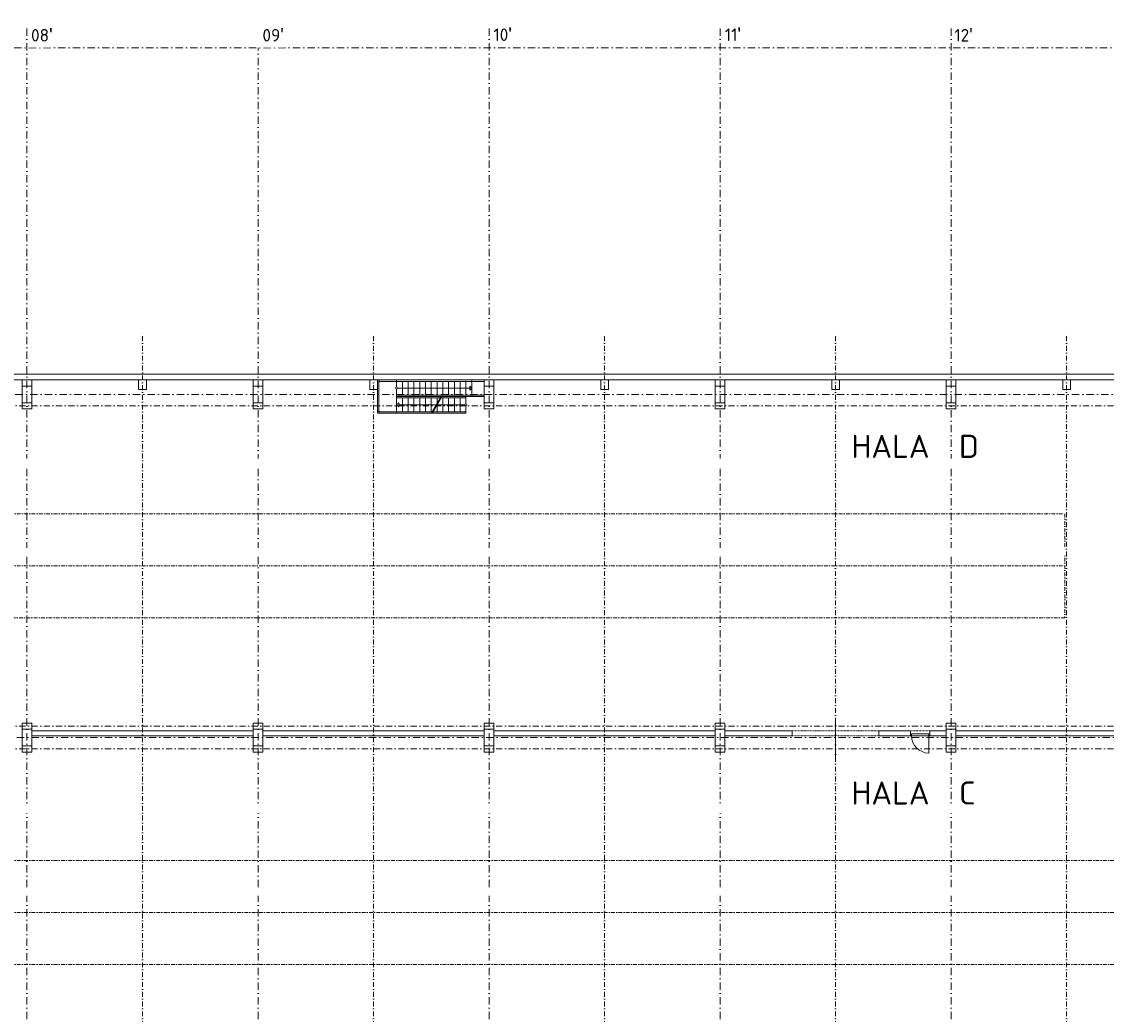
# Model space of a CAD drawing. Header units: millimetres. Extents: x -725694 to 4766210, y -2984614 to 2187451.
# Tile 183 of 256: x 378275 to 434612, y 49013 to 100555. Entities that reach past the tile are written whole.
import ezdxf
from ezdxf import colors
from ezdxf.entities.mleader import LeaderData, LeaderLine
from ezdxf.math import Vec2, Vec3

# ---------------------------------------------------------------- set-up
doc = ezdxf.new("R2010")
doc.units = ezdxf.units.MM
for name, pattern in [('CENTERX2', [101.6, 63.5, -12.7, 12.7, -12.7]), ('DASHDOT', [25.4, 12.7, -6.35, 0, -6.35]), ('DELICI', [7.7, 3, -1.4, 0.25, -1.4, 0.25, -1.4]), ('ČERCHOVANÁ', [25.4, 12.7, -6.35, 0, -6.35])]:
    doc.linetypes.add(name, pattern=pattern)
for name, color, linetype, lineweight in [('A99_N_kce-nad-vid', 7, 'DASHDOT', 5), ('A99_N_osy', 7, 'CENTERX2', 9), ('A99_N_txt-popis-200', 7, 'Continuous', 5), ('A99_N_txt-popis-50 @ 200', 7, 'Continuous', 9), ('A99_S_kce-nad-vid', 7, 'DASHDOT', 5), ('A99_S_kce-pohl', 7, 'Continuous', 5), ('A99_S_kce-rez-sil', 7, 'Continuous', 15), ('A99_S_kce-rez-ten', 7, 'Continuous', 9), ('A99_S_osy', 7, 'CENTERX2', 5), ('A99_S_otvory', 7, 'Continuous', 5), ('A99_S_sloupy', 7, 'Continuous', 5)]:
    doc.layers.add(name, color=color, linetype=linetype, lineweight=lineweight)
doc.styles.add('A99_popis', font='isocpeur.ttf')
doc.styles.add('ad_popis 100', font='isocpeur.ttf', dxfattribs={"height": 200})

msp = doc.modelspace()

# ---------------------------------------------------------------- linework, layer by layer
at = {"layer": 'A99_N_kce-nad-vid', "color": 30, "linetype": 'ČERCHOVANÁ', "ltscale": 15}
for p, q in [((312100, 75005.3), (432450, 75005.3)), ((432450, 75005.3), (432450, 69595)), ((312100, 72300.2), (432450, 72300.2)), ((312100, 57005.3), (444450, 57005.3)), ((312100, 54300.2), (444450, 54300.2)), ((312100, 51594.7), (444450, 51594.7))]:
    msp.add_line(p, q, dxfattribs=at)
msp.add_lwpolyline([(432450, 69594.7), (312100, 69594.7)], dxfattribs=at)
at = {"layer": 'A99_S_kce-nad-vid', "linetype": 'ČERCHOVANÁ', "ltscale": 25}
for p, q in [((305750, 80610), (438800, 80610)), ((305750, 63970), (438800, 63970)), ((305750, 62790), (450800, 62790))]:
    msp.add_line(p, q, dxfattribs=at)
at = {"layer": 'A99_S_kce-pohl', "linetype": 'Continuous', "ltscale": 10}
for p, q in [((402300, 81950), (396750, 81950)), ((396750, 81770), (396750, 80230)), ((396825, 81875), (396825, 80305)), ((402300, 81875), (396825, 81875)), ((397750, 81570), (397750, 81950)), ((398050, 81165), (398050, 81875)), ((398350, 81165), (398350, 81875)), ((398650, 81165), (398650, 81875)), ((398950, 81165), (398950, 81875)), ((399250, 81165), (399250, 81875)), ((399550, 81165), (399550, 81875)), ((399850, 81165), (399850, 81875)), ((400150, 81165), (400150, 81875)), ((400450, 81165), (400450, 81875)), ((400750, 81165), (400750, 81875)), ((401050, 81165), (401050, 81875)), ((401350, 81165), (401350, 81875)), ((401650, 81090), (401650, 81950)), ((397750, 81090), (397750, 81470)), ((402300, 81165), (397750, 81165)), ((397800, 81520), (401543.9, 81520)), ((401650, 81520), (401543.9, 81626.1)), ((401543.9, 81413.9), (401543.9, 81626.1)), ((401650, 81520), (401543.9, 81413.9)), ((397750, 81090), (397750, 80230)), ((400063.6, 81090), (397750, 81090)), ((400020.3, 81015), (397750, 81015)), ((397750, 80660), (397856.1, 80766.1)), ((397750, 80660), (397856.1, 80553.9)), ((397856.1, 80766.1), (397856.1, 80553.9)), ((399815.4, 80660), (397856.1, 80660)), ((398050, 81015), (398050, 80305)), ((398350, 81015), (398350, 80305)), ((398650, 81015), (398650, 80305)), ((398950, 81015), (398950, 80305)), ((399250, 81015), (399250, 80305)), ((399550, 81015), (399550, 80305)), ((400063.6, 81090), (399567.1, 80230)), ((400098.3, 81090), (399601.7, 80230)), ((399850, 81015), (399850, 80720)), ((401300, 80660), (399850, 80660)), ((399850, 80660), (399850, 80305)), ((401350, 81015), (400055, 81015)), ((401350, 81090), (400063.6, 81090)), ((400150, 81015), (400150, 80305)), ((400450, 81015), (400450, 80305)), ((400750, 81015), (400750, 80305)), ((401050, 81015), (401050, 80305)), ((401350, 81090), (401350, 80710)), ((401350, 81090), (402300, 81090)), ((401350, 80610), (401350, 80230)), ((399567.1, 80230), (396750, 80230)), ((399610.4, 80305), (396825, 80305)), ((401350, 80230), (399567.1, 80230)), ((401350, 80305), (399645, 80305))]:
    msp.add_line(p, q, dxfattribs=at)
for points in [[(396750, 81850), (396850, 81850), (396850, 81950), (396750, 81950)], [(396750, 80230), (396850, 80230), (396850, 80330), (396750, 80330)]]:
    msp.add_lwpolyline(points, close=True, dxfattribs=at)
for centre in [(397750, 81520), (401350, 80660)]:
    msp.add_circle(centre, 50, dxfattribs=at)
at = {"layer": 'A99_S_kce-rez-sil'}
for p, q in [((311800, 82250), (461650, 82250)), ((312200, 81950), (438300, 81950)), ((390300, 63730), (378800, 63730)), ((402300, 63730), (390800, 63730)), ((414300, 63730), (402800, 63730)), ((418300, 63730), (414800, 63730)), ((418300, 63480), (418300, 63730)), ((424440, 63730), (422800, 63730)), ((422800, 63480), (422800, 63730)), ((424440, 63480), (424440, 63730)), ((426300, 63730), (425440, 63730)), ((425440, 63480), (425440, 63730)), ((438300, 63730), (426800, 63730)), ((390300, 63480), (378800, 63480)), ((402300, 63480), (390800, 63480)), ((414300, 63480), (402800, 63480)), ((418300, 63480), (414800, 63480)), ((424440, 63480), (422800, 63480)), ((425440, 63480), (426300, 63480)), ((438300, 63480), (426800, 63480))]:
    msp.add_line(p, q, dxfattribs=at)
at = {"layer": 'A99_S_kce-rez-ten', "linetype": 'DELICI', "ltscale": 10}
for p, q in [((418300, 63730), (422800, 63730)), ((425440, 63730), (424440, 63730)), ((418300, 63480), (422800, 63480))]:
    msp.add_line(p, q, dxfattribs=at)
at = {"layer": 'A99_S_osy', "linetype": 'DASHDOT', "lineweight": 5, "ltscale": 30}
for p, q in [((390550, 100200), (390550, -5085)), ((402550, 100200), (402550, -5010)), ((414550, 100200), (414550, -5085)), ((426550, 100200), (426550, 25717.8)), ((296400, 81200), (438800, 81200)), ((450800, 63380), (296400, 63380))]:
    msp.add_line(p, q, dxfattribs=at)
msp.add_lwpolyline([(452950, 99200), (304375, 99200)], dxfattribs=at)
at = {"layer": 'A99_S_otvory'}
for p, q in [((420550, 62379.6), (420550, 64276)), ((424440, 63580), (425440, 63580)), ((424440, 63480), (425440, 63480)), ((424490, 63480), (424490, 63580)), ((425390, 63480), (425390, 63580)), ((425390, 63480), (425390, 62580))]:
    msp.add_line(p, q, dxfattribs=at)
msp.add_arc((425390, 63480), 900, 180, 270, dxfattribs=at)
at = {"layer": 'A99_S_sloupy', "linetype": 'Continuous', "ltscale": 2}
for points in [[(378800, 80450), (378300, 80450), (378300, 81950), (378800, 81950)], [(378800, 80450), (378300, 80450), (378300, 81950), (378800, 81950)], [(390800, 80450), (390300, 80450), (390300, 81950), (390800, 81950)], [(390800, 80450), (390300, 80450), (390300, 81950), (390800, 81950)], [(402800, 80450), (402300, 80450), (402300, 81950), (402800, 81950)], [(402800, 80450), (402300, 80450), (402300, 81950), (402800, 81950)], [(414800, 80450), (414300, 80450), (414300, 81950), (414800, 81950)], [(414800, 80450), (414300, 80450), (414300, 81950), (414800, 81950)], [(426800, 80450), (426300, 80450), (426300, 81950), (426800, 81950)], [(426800, 80450), (426300, 80450), (426300, 81950), (426800, 81950)], [(378800, 62630), (378300, 62630), (378300, 64130), (378800, 64130)], [(378800, 62630), (378300, 62630), (378300, 64130), (378800, 64130)], [(390800, 62630), (390300, 62630), (390300, 64130), (390800, 64130)], [(390800, 62630), (390300, 62630), (390300, 64130), (390800, 64130)], [(402800, 62630), (402300, 62630), (402300, 64130), (402800, 64130)], [(402800, 62630), (402300, 62630), (402300, 64130), (402800, 64130)], [(414800, 62630), (414300, 62630), (414300, 64130), (414800, 64130)], [(414800, 62630), (414300, 62630), (414300, 64130), (414800, 64130)], [(426800, 62630), (426300, 62630), (426300, 64130), (426800, 64130)], [(426800, 62630), (426300, 62630), (426300, 64130), (426800, 64130)]]:
    msp.add_lwpolyline(points, close=True, dxfattribs=at)
at = {"layer": 'A99_S_sloupy', "linetype": 'Continuous', "lineweight": 20, "ltscale": 2}
for points in [[(378300, 81950), (378800, 81950), (378800, 81630), (378300, 81630)], [(390300, 81950), (390800, 81950), (390800, 81630), (390300, 81630)], [(402300, 81950), (402800, 81950), (402800, 81630), (402300, 81630)], [(414300, 81950), (414800, 81950), (414800, 81630), (414300, 81630)], [(426300, 81950), (426800, 81950), (426800, 81630), (426300, 81630)], [(378300, 80770), (378800, 80770), (378800, 80450), (378300, 80450)], [(390300, 80770), (390800, 80770), (390800, 80450), (390300, 80450)], [(402300, 80770), (402800, 80770), (402800, 80450), (402300, 80450)], [(414300, 80770), (414800, 80770), (414800, 80450), (414300, 80450)], [(426300, 80770), (426800, 80770), (426800, 80450), (426300, 80450)], [(378300, 64130), (378800, 64130), (378800, 63810), (378300, 63810)], [(390300, 64130), (390800, 64130), (390800, 63810), (390300, 63810)], [(402300, 64130), (402800, 64130), (402800, 63810), (402300, 63810)], [(414300, 64130), (414800, 64130), (414800, 63810), (414300, 63810)], [(426300, 64130), (426800, 64130), (426800, 63810), (426300, 63810)], [(378300, 62950), (378800, 62950), (378800, 62630), (378300, 62630)], [(390300, 62950), (390800, 62950), (390800, 62630), (390300, 62630)], [(402300, 62950), (402800, 62950), (402800, 62630), (402300, 62630)], [(414300, 62950), (414800, 62950), (414800, 62630), (414300, 62630)], [(426300, 62950), (426800, 62950), (426800, 62630), (426300, 62630)]]:
    msp.add_lwpolyline(points, close=True, dxfattribs=at)
at = {"layer": 'A99_S_sloupy', "ltscale": 2}
for points in [[(384750, 81450), (384350, 81450), (384350, 81950), (384750, 81950)], [(396750, 81450), (396350, 81450), (396350, 81950), (396750, 81950)], [(408750, 81450), (408350, 81450), (408350, 81950), (408750, 81950)], [(420750, 81450), (420350, 81450), (420350, 81950), (420750, 81950)], [(432750, 81450), (432350, 81450), (432350, 81950), (432750, 81950)]]:
    msp.add_lwpolyline(points, close=True, dxfattribs=at)

# ---------------------------------------------------------------- texts
at = {"layer": 'A99_N_txt-popis-200', "lineweight": 9, "ltscale": 5, "style": 'ad_popis 100'}
for s, p in [('HALA  D', (421370, 77905)), ('HALA  C', (421370, 59905))]:
    msp.add_text(s, height=1200, dxfattribs=at).set_placement(p)
at = {"layer": 'A99_N_txt-popis-200', "color": 1, "lineweight": 0, "char_height": 650, "attachment_point": 1, "style": 'ad_popis 100'}
for s, insert in [("10{\\fArial|b0|i0|c238|p34;\\H1.08333x;'}", (402780, 100258.5)), ("11{\\fArial|b0|i0|c238|p34;\\H1.08333x;'}", (414800, 100258.5)), ("12{\\fArial|b0|i0|c238|p34;\\H1.08333x;'}", (426720, 100228.5))]:
    msp.add_mtext_dynamic_manual_height_columns(s, width=832.5, gutter_width=1000, heights=[0], dxfattribs=dict(at, insert=insert))

# ---------------------------------------------------------------- leaders
at = {"layer": 'A99_N_txt-popis-50 @ 200', "lineweight": 9}
ml = msp.add_multileader_mtext('Standard', dxfattribs=at)
ml.set_content('\\A1;{\\C256;výměna stávajících sekční vrat za nová}', color=1, style='A99_popis')
ml.set_leader_properties(color=256, linetype='ByLayer', lineweight=-1)
ml.build(insert=Vec2(0, 0))
ml.multileader.update_dxf_attribs({"dogleg_length": 200, "arrow_head_size": 300, "scale": 200})
ctx = ml.context
ctx.base_point, ctx.scale, ctx.char_height, ctx.arrow_head_size, ctx.landing_gap_size, ctx.plane_origin = Vec3(9095, 72885), 200, 400, 300, 1000, Vec3(8542.5, 64790)
notes = []
notes.append((ctx, [(0, (1, 1, 0), (8295, 72885), (1, 0), 800, [(0, [(5830, 72885)], 0, [])])]))
ctx.mtext.insert, ctx.mtext.width, ctx.mtext.flow_direction = Vec3(10095, 73145), 9865.703, 5
ml = msp.add_multileader_mtext('Standard', dxfattribs=at)
ml.set_content('\\A1;{\\C256;osazení nových dveří\\P(požární únik)}', color=1, style='A99_popis')
ml.set_leader_properties(color=256, linetype='ByLayer', lineweight=-1)
ml.build(insert=Vec2(0, 0))
ml.multileader.update_dxf_attribs({"dogleg_length": 6.4, "arrow_head_size": 200, "scale": 200})
ctx = ml.context
ctx.base_point, ctx.scale, ctx.char_height, ctx.arrow_head_size, ctx.landing_gap_size, ctx.plane_origin = Vec3(9575, 69050), 200, 400, 200, 400, Vec3(8542.5, 60475.8)
notes.append((ctx, [(0, (1, 1, 0), (8295, 69050), (1, 0), 1280, [(0, [(5750, 67035)], 0, [])])]))
ctx.mtext.insert, ctx.mtext.width, ctx.mtext.flow_direction = Vec3(9975, 69310), 5317.307, 5
ml = msp.add_multileader_mtext('Standard', dxfattribs=at)
ml.set_content('\\A1;{\\fISOCPEUR|b1|i0|c238|p34;\\C256;vertikal. panely PUR, tl.80mm, U=0,28W/M\\H0.7x;\\S2^ ;\\H1.42857x;K, EI 15-ef DP3\\Pexterier RAL 9006, interier RAL 9010}', color=1, style='A99_popis')
ml.set_leader_properties(color=256, linetype='ByLayer', lineweight=-1)
ml.build(insert=Vec2(0, 0))
ml.multileader.update_dxf_attribs({"dogleg_length": 6.4, "arrow_head_size": 200, "scale": 200})
ctx = ml.context
ctx.base_point, ctx.scale, ctx.char_height, ctx.arrow_head_size, ctx.landing_gap_size, ctx.plane_origin = Vec3(9645, 58660), 200, 400, 200, 400, Vec3(21489.4, 49862.3)
notes.append((ctx, [(0, (1, 1, 0), (9183.5, 58660), (1, 0), 461.5, [(0, [(5605, 58660)], 0, [])])]))
ctx.mtext.insert, ctx.mtext.width, ctx.mtext.flow_direction = Vec3(10045, 58898.8), 10741.384, 5
ml = msp.add_multileader_mtext('Standard', dxfattribs=at)
ml.set_content('\\A1;{\\C256;osazení nových dveří (požární únik)}', color=1, style='A99_popis')
ml.set_leader_properties(color=256, linetype='ByLayer', lineweight=-1)
ml.build(insert=Vec2(0, 0))
ml.multileader.update_dxf_attribs({"dogleg_length": 6.4, "arrow_head_size": 200, "scale": 200})
ctx = ml.context
ctx.base_point, ctx.scale, ctx.char_height, ctx.arrow_head_size, ctx.landing_gap_size, ctx.plane_origin = Vec3(9575, 51055), 200, 400, 200, 400, Vec3(8542.5, 42525.8)
notes.append((ctx, [(0, (1, 1, 0), (8295, 51055), (1, 0), 1280, [(0, [(5750, 49085)], 0, [])])]))
ctx.mtext.insert, ctx.mtext.width, ctx.mtext.flow_direction = Vec3(9975, 51315), 12217.24, 5
for ctx, leaders in notes:
    for number, flags, end, landing, length, lines in leaders:
        leader = LeaderData()
        leader.index, (leader.has_last_leader_line, leader.has_dogleg_vector, leader.attachment_direction) = number, flags
        leader.last_leader_point, leader.dogleg_vector, leader.dogleg_length = Vec3(end), Vec3(landing), length
        for number, points, colour, breaks in lines:
            line = LeaderLine()
            line.index, line.vertices, line.color, line.breaks = number, Vec3.list(points), colors.encode_raw_color(colour), breaks
            leader.lines.append(line)
        ctx.leaders.append(leader)

# ---------------------------------------------------------------- next in the draw order: texts
at = {"layer": 'A99_N_txt-popis-200', "color": 1, "lineweight": 0, "char_height": 650, "attachment_point": 1, "style": 'ad_popis 100', "bg_fill": 2}
for s, insert in [("08{\\fArial|b0|i0|c238|p34;\\H1.08333x;'}", (378760, 100230)), ("09{\\fArial|b0|i0|c238|p34;\\H1.08333x;'}", (390780, 100230))]:
    msp.add_mtext_dynamic_manual_height_columns(s, width=832.5, gutter_width=1000, heights=[0], dxfattribs=dict(at, insert=insert))

# ---------------------------------------------------------------- next in the draw order: linework, layer by layer
at = {"layer": 'A99_S_osy', "linetype": 'DASHDOT', "lineweight": 5, "ltscale": 30}
msp.add_line((378550, 100200), (378550, -5085), dxfattribs=at)

# ---------------------------------------------------------------- next in the draw order: leaders
at = {"layer": 'A99_N_txt-popis-50 @ 200', "lineweight": 9}
ml = msp.add_multileader_mtext('Standard', dxfattribs=at)
ml.set_content('\\A1;{\\C256;demontáž pásových střešních světlíků}', color=1, style='A99_popis')
ml.set_leader_properties(color=256, linetype='ByLayer', lineweight=-1)
ml.build(insert=Vec2(0, 0))
ml.multileader.update_dxf_attribs({"dogleg_length": 3.23, "arrow_head_size": 200, "scale": 200})
ctx = ml.context
ctx.base_point, ctx.scale, ctx.char_height, ctx.arrow_head_size, ctx.landing_gap_size, ctx.plane_origin = Vec3(331775, 77605), 200, 400, 200, 250, Vec3(337745, 73109)
notes = []
notes.append((ctx, [(0, (1, 1, 0), (331130, 77605), (1, 0), 645, [(0, [(331130, 75005.3)], 0, [])])]))
ctx.mtext.insert, ctx.mtext.width, ctx.mtext.flow_direction = Vec3(332025, 77865), 9848.317, 5
ctx.mtext.has_bg_fill, ctx.mtext.bg_color, ctx.mtext.bg_scale_factor, ctx.mtext.bg_transparency, ctx.mtext.use_window_bg_color = 1, -1073741824, 1, 0, 1
ml = msp.add_multileader_mtext('Standard', dxfattribs=at)
ml.set_content('\\A1;{\\C256;výměna sekčních vrat}', color=1, style='A99_popis')
ml.set_leader_properties(color=256, linetype='ByLayer', lineweight=-1)
ml.build(insert=Vec2(0, 0))
ml.multileader.update_dxf_attribs({"dogleg_length": 1, "arrow_head_size": 200, "scale": 200})
ctx = ml.context
ctx.base_point, ctx.scale, ctx.char_height, ctx.arrow_head_size, ctx.landing_gap_size, ctx.plane_origin = Vec3(309420, 72967.5), 200, 400, 200, 250, Vec3(309735, 63931.7)
notes.append((ctx, [(0, (1, 1, 0), (308775, 72967.5), (1, 0), 645, [(0, [(305790, 72967.5)], 0, [])])]))
ctx.mtext.insert, ctx.mtext.width, ctx.mtext.defined_height, ctx.mtext.flow_direction = Vec3(309670, 73227.5), 7057.5, 1693.3, 5
ctx.mtext.has_bg_fill, ctx.mtext.bg_color, ctx.mtext.bg_scale_factor, ctx.mtext.bg_transparency, ctx.mtext.use_window_bg_color = 1, -1073741824, 1, 0, 1
ml = msp.add_multileader_mtext('Standard', dxfattribs=at)
ml.set_content('\\A1;{\\C256;demontáž pásových střešních světlíků}', color=1, style='A99_popis')
ml.set_leader_properties(color=256, linetype='ByLayer', lineweight=-1)
ml.build(insert=Vec2(0, 0))
ml.multileader.update_dxf_attribs({"dogleg_length": 3.23, "arrow_head_size": 200, "scale": 200})
ctx = ml.context
ctx.base_point, ctx.scale, ctx.char_height, ctx.arrow_head_size, ctx.landing_gap_size, ctx.plane_origin = Vec3(331775, 59605), 200, 400, 200, 250, Vec3(337745, 55109)
notes.append((ctx, [(0, (1, 1, 0), (331130, 59605), (1, 0), 645, [(0, [(331130, 57005.3)], 0, [])])]))
ctx.mtext.insert, ctx.mtext.width, ctx.mtext.flow_direction = Vec3(332025, 59865), 9848.317, 5
ctx.mtext.has_bg_fill, ctx.mtext.bg_color, ctx.mtext.bg_scale_factor, ctx.mtext.bg_transparency, ctx.mtext.use_window_bg_color = 1, -1073741824, 1, 0, 1
ml = msp.add_multileader_mtext('Standard', dxfattribs=at)
ml.set_content('\\A1;{\\C256;výměna sekčních vrat}', color=1, style='A99_popis')
ml.set_leader_properties(color=256, linetype='ByLayer', lineweight=-1)
ml.build(insert=Vec2(0, 0))
ml.multileader.update_dxf_attribs({"dogleg_length": 1, "arrow_head_size": 200, "scale": 200})
ctx = ml.context
ctx.base_point, ctx.scale, ctx.char_height, ctx.arrow_head_size, ctx.landing_gap_size, ctx.plane_origin = Vec3(310090, 55375), 200, 400, 200, 250, Vec3(309735, 46339.2)
notes.append((ctx, [(0, (1, 1, 0), (309445, 55375), (1, 0), 645, [(0, [(305790, 55375)], 0, [])])]))
ctx.mtext.insert, ctx.mtext.width, ctx.mtext.defined_height, ctx.mtext.flow_direction = Vec3(310340, 55575.2), 3570.166, 1693.3, 5
ctx.mtext.has_bg_fill, ctx.mtext.bg_color, ctx.mtext.bg_scale_factor, ctx.mtext.bg_transparency, ctx.mtext.use_window_bg_color = 1, -1073741824, 1, 0, 1
for ctx, leaders in notes:
    for number, flags, end, landing, length, lines in leaders:
        leader = LeaderData()
        leader.index, (leader.has_last_leader_line, leader.has_dogleg_vector, leader.attachment_direction) = number, flags
        leader.last_leader_point, leader.dogleg_vector, leader.dogleg_length = Vec3(end), Vec3(landing), length
        for number, points, colour, breaks in lines:
            line = LeaderLine()
            line.index, line.vertices, line.color, line.breaks = number, Vec3.list(points), colors.encode_raw_color(colour), breaks
            leader.lines.append(line)
        ctx.leaders.append(leader)

# ---------------------------------------------------------------- next in the draw order: linework, layer by layer
at = {"layer": 'A99_N_osy', "linetype": 'DASHDOT', "ltscale": 20}
for points in [[(384550, 22490), (384550, 84377.5)], [(396550, 22490), (396550, 84377.5)], [(408550, 22490), (408550, 84377.5)], [(420550, 22490), (420550, 84377.5)], [(432550, 22490), (432550, 84377.5)]]:
    msp.add_lwpolyline(points, dxfattribs=at)

doc.saveas('drawing.dxf')
